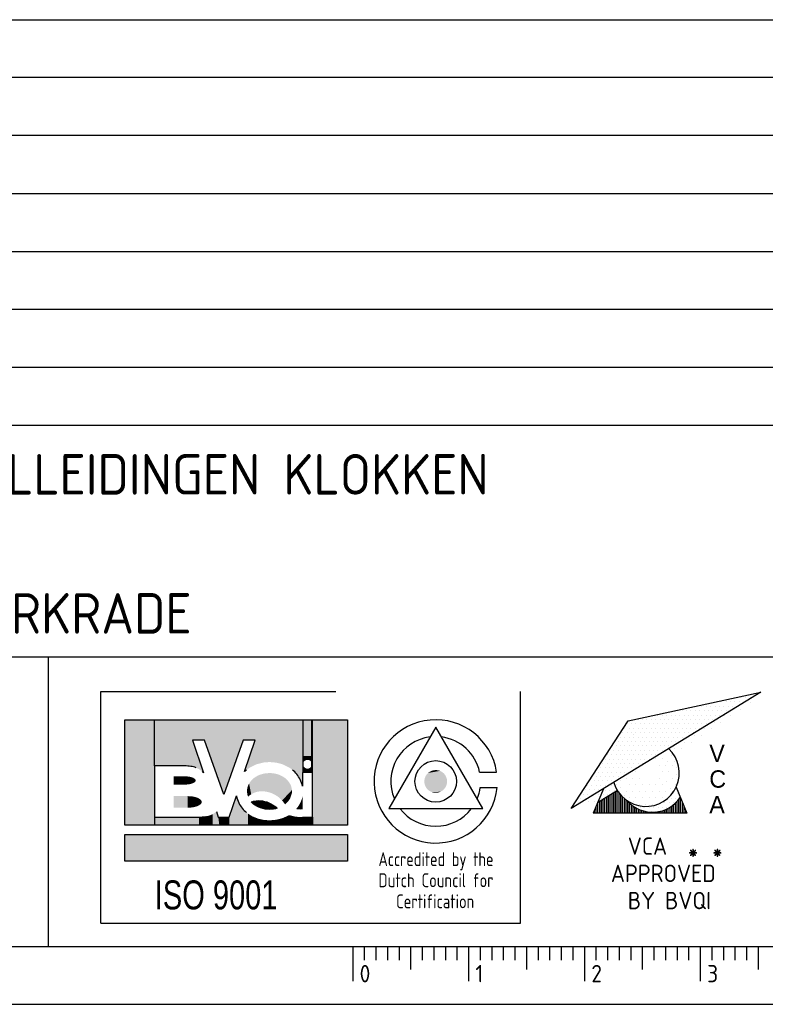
# Model space of a CAD drawing. Extents: x 0 to 594, y 0 to 420.
# Tile 3 of 6: x 460 to 525, y 0 to 85. Entities that reach past the tile are written whole.
import ezdxf
from ezdxf.enums import TextEntityAlignment as Align

# ---------------------------------------------------------------- set-up
doc = ezdxf.new("R2010")
doc.units = 0
doc.header["$LTSCALE"] = 25
doc.layers.get('0').update_dxf_attribs({"linetype": 'CONTINUOUS'})
for name, color, linetype in [('19', 7, 'CONTINUOUS'), ('E--L$2A-_KADER', 7, 'CONTINUOUS'), ('E--L$4A-_STEMPEL', 3, 'CONTINUOUS')]:
    doc.layers.add(name, color=color, linetype=linetype)
doc.styles.add('ISO', font='isocp.shx')
doc.styles.get("Standard").update_dxf_attribs({"font": 'isocp2.shx'})
doc.styles.add('UNIV', font='UNIV.SHX')

# ---------------------------------------------------------------- blocks, each defined once
blk = doc.blocks.new('*X1')
at = {"color": 0}
for p, q in [((103.59375, 135.9375), (103.59375, 135.9375)), ((104.53125, 135.9375), (104.53125, 135.9375)), ((102.1875, 135), (102.1875, 135)), ((103.125, 135), (103.125, 135)), ((99.375, 133.125), (99.375, 133.125)), ((100.3125, 133.125), (100.3125, 133.125)), ((100.78125, 134.0625), (100.78125, 134.0625)), ((101.71875, 134.0625), (101.71875, 134.0625)), ((97.96875, 132.1875), (97.96875, 132.1875)), ((98.90625, 132.1875), (98.90625, 132.1875)), ((95.15625, 130.3125), (95.15625, 130.3125)), ((96.09375, 130.3125), (96.09375, 130.3125)), ((96.5625, 131.25), (96.5625, 131.25)), ((97.5, 131.25), (97.5, 131.25)), ((93.75, 129.375), (93.75, 129.375)), ((94.6875, 129.375), (94.6875, 129.375)), ((81.5625, 121.875), (81.5625, 121.875)), ((82.96875, 122.8125), (82.96875, 122.8125))]:
    blk.add_line(p, q, dxfattribs=at)
blk = doc.blocks.new('*X3')
at = {"color": 0}
for p, q in [((98.4375, 121.875), (98.4375, 121.875)), ((99.0625, 121.875), (99.0625, 121.875)), ((99.375, 122.5), (99.375, 122.5)), ((99.6875, 121.875), (99.6875, 121.875)), ((97.8125, 120.625), (97.8125, 120.625)), ((98.125, 121.25), (98.125, 121.25)), ((98.75, 121.25), (98.75, 121.25))]:
    blk.add_line(p, q, dxfattribs=at)
blk = doc.blocks.new('*X2')
at = {"color": 0}
for p, q in [((108.4375, 121.875), (108.4375, 121.875)), ((107.8125, 120.625), (107.8125, 120.625)), ((108.125, 121.25), (108.125, 121.25)), ((108.4375, 120.625), (108.4375, 120.625)), ((108.75, 121.25), (108.75, 121.25)), ((101.875, 120), (101.875, 120)), ((102.8125, 119.375), (102.8125, 119.375)), ((103.4375, 119.375), (103.4375, 119.375)), ((104.0625, 119.375), (104.0625, 119.375)), ((104.6875, 119.375), (104.6875, 119.375)), ((105.3125, 119.375), (105.3125, 119.375)), ((105.9375, 119.375), (105.9375, 119.375)), ((106.5625, 119.375), (106.5625, 119.375)), ((106.875, 120), (106.875, 120)), ((107.1875, 119.375), (107.1875, 119.375)), ((107.5, 120), (107.5, 120)), ((108.125, 120), (108.125, 120)), ((104.375, 118.75), (104.375, 118.75)), ((105, 118.75), (105, 118.75)), ((105.625, 118.75), (105.625, 118.75))]:
    blk.add_line(p, q, dxfattribs=at)
blk = doc.blocks.new('*X4')
at = {"color": 0}
for p, q in [((65.75, 120.86), (65.75, 123.27)), ((66, 120.86), (66, 123.42)), ((66.25, 120.86), (66.25, 123.58)), ((66.5, 120.86), (66.5, 123.73)), ((66.75, 120.86), (66.75, 123.88)), ((67, 120.86), (67, 124.04)), ((67.25, 120.86), (67.25, 123.72)), ((67.5, 120.86), (67.5, 123.41)), ((67.75, 120.86), (67.75, 123.15)), ((64, 120.86), (64, 121.84)), ((64.25, 120.86), (64.25, 122.35)), ((64.5, 120.86), (64.5, 122.5)), ((64.75, 120.86), (64.75, 122.66)), ((65, 120.86), (65, 122.81)), ((65.25, 120.86), (65.25, 122.96)), ((65.5, 120.86), (65.5, 123.12)), ((68, 120.86), (68, 122.92)), ((68.25, 120.86), (68.25, 122.73)), ((68.5, 120.86), (68.5, 122.54)), ((68.75, 120.86), (68.75, 122.29)), ((69, 120.86), (69, 122.07)), ((69.25, 120.86), (69.25, 121.87)), ((74.75, 120.86), (74.75, 121.87)), ((75, 120.86), (75, 122.06)), ((75.25, 120.86), (75.25, 122.27)), ((75.5, 120.86), (75.5, 122.53)), ((75.75, 120.86), (75.75, 122.82)), ((76, 120.86), (76, 122.97)), ((76.25, 120.86), (76.25, 122.37)), ((76.5, 120.86), (76.5, 121.77)), ((63.75, 120.86), (63.75, 121.24)), ((69.5, 120.86), (69.5, 121.71)), ((69.75, 120.86), (69.75, 121.56)), ((70, 120.86), (70, 121.44)), ((70.25, 120.86), (70.25, 121.33)), ((70.5, 120.86), (70.5, 121.24)), ((70.75, 120.86), (70.75, 121.16)), ((71, 120.86), (71, 121.1)), ((71.25, 120.86), (71.25, 121.05)), ((71.5, 120.86), (71.5, 121.02)), ((71.75, 120.86), (71.75, 121)), ((72, 120.86), (72, 120.99)), ((72.25, 120.86), (72.25, 121)), ((72.5, 120.86), (72.5, 121.02)), ((72.75, 120.86), (72.75, 121.05)), ((73, 120.86), (73, 121.1)), ((73.25, 120.86), (73.25, 121.16)), ((73.5, 120.86), (73.5, 121.23)), ((73.75, 120.86), (73.75, 121.32)), ((74, 120.86), (74, 121.43)), ((74.25, 120.86), (74.25, 121.56)), ((74.5, 120.86), (74.5, 121.7)), ((76.75, 120.86), (76.75, 121.17))]:
    blk.add_line(p, q, dxfattribs=at)
blk = doc.blocks.new('STEMPEL')
at = {"layer": 'E--L$4A-_STEMPEL', "color": 3}
for p, q in [((-185, 85), (-5, 85)), ((-185, 55), (-5, 55)), ((-185, 30), (-5, 30)), ((-131.25, 5), (-131.25, 30)), ((-126.75, 7), (-126.75, 27)), ((-126.75, 27), (-106.449, 27)), ((-90.5, 7), (-90.5, 27)), ((-126.75, 7), (-90.5, 7))]:
    blk.add_line(p, q, dxfattribs=at)
at = {"layer": 'E--L$4A-_STEMPEL', "color": 2}
for p, q in [((-5, 80), (-185, 80)), ((-5, 75), (-185, 75)), ((-185, 70), (-5, 70)), ((-185, 65), (-5, 65)), ((-185, 60), (-5, 60)), ((-185, 50), (-5, 50)), ((-69.762, 26.934), (-86.151, 16.891)), ((-81.231, 24.468), (-69.762, 26.934)), ((-71.44, 26.492), (-71.44, 26.492)), ((-71.06, 26.492), (-71.06, 26.492)), ((-70.68, 26.492), (-70.68, 26.492)), ((-75.237, 25.732), (-75.237, 25.732)), ((-74.857, 25.732), (-74.857, 25.732)), ((-74.477, 25.732), (-74.477, 25.732)), ((-74.098, 25.732), (-74.098, 25.732)), ((-73.718, 25.732), (-73.718, 25.732)), ((-73.528, 26.112), (-73.528, 26.112)), ((-73.338, 25.732), (-73.338, 25.732)), ((-73.148, 26.112), (-73.148, 26.112)), ((-72.958, 25.732), (-72.958, 25.732)), ((-72.769, 26.112), (-72.769, 26.112)), ((-72.579, 25.732), (-72.579, 25.732)), ((-72.389, 26.112), (-72.389, 26.112)), ((-72.199, 25.732), (-72.199, 25.732)), ((-72.009, 26.112), (-72.009, 26.112)), ((-71.819, 25.732), (-71.819, 25.732)), ((-71.63, 26.112), (-71.63, 26.112)), ((-71.25, 26.112), (-71.25, 26.112)), ((-78.654, 24.973), (-78.654, 24.973)), ((-78.274, 24.973), (-78.274, 24.973)), ((-77.894, 24.973), (-77.894, 24.973)), ((-77.515, 24.973), (-77.515, 24.973)), ((-77.135, 24.973), (-77.135, 24.973)), ((-76.945, 25.353), (-76.945, 25.353)), ((-76.755, 24.973), (-76.755, 24.973)), ((-76.565, 25.353), (-76.565, 25.353)), ((-76.376, 24.973), (-76.376, 24.973)), ((-76.186, 25.353), (-76.186, 25.353)), ((-75.996, 24.973), (-75.996, 24.973)), ((-75.806, 25.353), (-75.806, 25.353)), ((-75.616, 24.973), (-75.616, 24.973)), ((-75.426, 25.353), (-75.426, 25.353)), ((-75.237, 24.973), (-75.237, 24.973)), ((-75.047, 25.353), (-75.047, 25.353)), ((-74.857, 24.973), (-74.857, 24.973)), ((-74.667, 25.353), (-74.667, 25.353)), ((-74.477, 24.973), (-74.477, 24.973)), ((-74.287, 25.353), (-74.287, 25.353)), ((-74.098, 24.973), (-74.098, 24.973)), ((-73.908, 25.353), (-73.908, 25.353)), ((-73.718, 24.973), (-73.718, 24.973)), ((-73.528, 25.353), (-73.528, 25.353)), ((-73.338, 24.973), (-73.338, 24.973)), ((-73.148, 25.353), (-73.148, 25.353)), ((-72.769, 25.353), (-72.769, 25.353)), ((-72.389, 25.353), (-72.389, 25.353)), ((-124.679, 15.453), (-124.679, 24.572)), ((-124.679, 24.572), (-105.436, 24.572)), ((-105.436, 24.572), (-105.436, 15.453)), ((-86.151, 16.891), (-81.231, 24.468)), ((-81.501, 23.834), (-81.501, 23.834)), ((-81.312, 24.214), (-81.312, 24.214)), ((-81.122, 23.834), (-81.122, 23.834)), ((-80.932, 24.214), (-80.932, 24.214)), ((-80.742, 23.834), (-80.742, 23.834)), ((-80.552, 24.214), (-80.552, 24.214)), ((-80.362, 24.593), (-80.362, 24.593)), ((-80.362, 23.834), (-80.362, 23.834)), ((-80.173, 24.214), (-80.173, 24.214)), ((-79.983, 24.593), (-79.983, 24.593)), ((-79.983, 23.834), (-79.983, 23.834)), ((-79.793, 24.214), (-79.793, 24.214)), ((-79.603, 24.593), (-79.603, 24.593)), ((-79.603, 23.834), (-79.603, 23.834)), ((-79.413, 24.214), (-79.413, 24.214)), ((-79.223, 24.593), (-79.223, 24.593)), ((-79.223, 23.834), (-79.223, 23.834)), ((-79.033, 24.214), (-79.033, 24.214)), ((-78.844, 24.593), (-78.844, 24.593)), ((-78.844, 23.834), (-78.844, 23.834)), ((-78.654, 24.214), (-78.654, 24.214)), ((-78.464, 24.593), (-78.464, 24.593)), ((-78.464, 23.834), (-78.464, 23.834)), ((-78.274, 24.214), (-78.274, 24.214)), ((-78.084, 24.593), (-78.084, 24.593)), ((-78.084, 23.834), (-78.084, 23.834)), ((-77.894, 24.214), (-77.894, 24.214)), ((-77.705, 24.593), (-77.705, 24.593)), ((-77.705, 23.834), (-77.705, 23.834)), ((-77.515, 24.214), (-77.515, 24.214)), ((-77.325, 24.593), (-77.325, 24.593)), ((-77.325, 23.834), (-77.325, 23.834)), ((-77.135, 24.214), (-77.135, 24.214)), ((-76.945, 24.593), (-76.945, 24.593)), ((-76.945, 23.834), (-76.945, 23.834)), ((-76.755, 24.214), (-76.755, 24.214)), ((-76.565, 24.593), (-76.565, 24.593)), ((-76.565, 23.834), (-76.565, 23.834)), ((-76.376, 24.214), (-76.376, 24.214)), ((-76.186, 24.593), (-76.186, 24.593)), ((-76.186, 23.834), (-76.186, 23.834)), ((-75.996, 24.214), (-75.996, 24.214)), ((-75.806, 24.593), (-75.806, 24.593)), ((-75.806, 23.834), (-75.806, 23.834)), ((-75.616, 24.214), (-75.616, 24.214)), ((-75.426, 24.593), (-75.426, 24.593)), ((-75.426, 23.834), (-75.426, 23.834)), ((-75.237, 24.214), (-75.237, 24.214)), ((-75.047, 24.593), (-75.047, 24.593)), ((-75.047, 23.834), (-75.047, 23.834)), ((-74.857, 24.214), (-74.857, 24.214)), ((-74.667, 24.593), (-74.667, 24.593)), ((-74.477, 24.214), (-74.477, 24.214)), ((-74.287, 24.593), (-74.287, 24.593)), ((-73.908, 24.593), (-73.908, 24.593)), ((-81.881, 23.075), (-81.881, 23.075)), ((-81.691, 23.454), (-81.691, 23.454)), ((-81.501, 23.075), (-81.501, 23.075)), ((-81.312, 23.454), (-81.312, 23.454)), ((-81.122, 23.075), (-81.122, 23.075)), ((-80.932, 23.454), (-80.932, 23.454)), ((-80.786, 23.287), (-80.786, 23.287)), ((-80.742, 23.075), (-80.742, 23.075)), ((-80.552, 23.454), (-80.552, 23.454)), ((-80.362, 23.075), (-80.362, 23.075)), ((-80.173, 23.454), (-80.173, 23.454)), ((-79.983, 23.075), (-79.983, 23.075)), ((-79.793, 23.454), (-79.793, 23.454)), ((-79.603, 23.075), (-79.603, 23.075)), ((-79.413, 23.454), (-79.413, 23.454)), ((-79.223, 23.075), (-79.223, 23.075)), ((-79.033, 23.454), (-79.033, 23.454)), ((-78.844, 23.075), (-78.844, 23.075)), ((-78.654, 23.454), (-78.654, 23.454)), ((-78.464, 23.075), (-78.464, 23.075)), ((-78.274, 23.454), (-78.274, 23.454)), ((-78.084, 23.075), (-78.084, 23.075)), ((-77.894, 23.454), (-77.894, 23.454)), ((-77.705, 23.075), (-77.705, 23.075)), ((-77.515, 23.454), (-77.515, 23.454)), ((-77.325, 23.075), (-77.325, 23.075)), ((-77.135, 23.454), (-77.135, 23.454)), ((-76.945, 23.075), (-76.945, 23.075)), ((-76.755, 23.454), (-76.755, 23.454)), ((-76.565, 23.075), (-76.565, 23.075)), ((-76.376, 23.454), (-76.376, 23.454)), ((-76.186, 23.075), (-76.186, 23.075)), ((-75.996, 23.454), (-75.996, 23.454)), ((-75.616, 23.454), (-75.616, 23.454)), ((-118.834, 22.815), (-117.887, 19.992)), ((-117.789, 22.815), (-118.834, 22.815)), ((-116.126, 18.104), (-117.789, 22.815)), ((-114.463, 22.815), (-116.126, 18.104)), ((-113.418, 22.815), (-114.463, 22.815)), ((-114.334, 20.087), (-113.418, 22.815)), ((-82.261, 22.315), (-82.261, 22.315)), ((-82.071, 22.695), (-82.071, 22.695)), ((-81.881, 22.315), (-81.881, 22.315)), ((-81.691, 22.695), (-81.691, 22.695)), ((-81.501, 22.315), (-81.501, 22.315)), ((-81.312, 22.695), (-81.312, 22.695)), ((-81.122, 22.315), (-81.122, 22.315)), ((-80.932, 22.695), (-80.932, 22.695)), ((-80.742, 22.315), (-80.742, 22.315)), ((-80.552, 22.695), (-80.552, 22.695)), ((-80.362, 22.315), (-80.362, 22.315)), ((-80.173, 22.695), (-80.173, 22.695)), ((-79.983, 22.315), (-79.983, 22.315)), ((-79.793, 22.695), (-79.793, 22.695)), ((-79.603, 22.315), (-79.603, 22.315)), ((-79.413, 22.695), (-79.413, 22.695)), ((-79.223, 22.315), (-79.223, 22.315)), ((-79.033, 22.695), (-79.033, 22.695)), ((-78.844, 22.315), (-78.844, 22.315)), ((-78.654, 22.695), (-78.654, 22.695)), ((-78.464, 22.315), (-78.464, 22.315)), ((-78.274, 22.695), (-78.274, 22.695)), ((-78.084, 22.315), (-78.084, 22.315)), ((-77.894, 22.695), (-77.894, 22.695)), ((-77.705, 22.315), (-77.705, 22.315)), ((-77.515, 22.695), (-77.515, 22.695)), ((-77.325, 22.315), (-77.325, 22.315)), ((-77.135, 22.695), (-77.135, 22.695)), ((-76.755, 22.695), (-76.755, 22.695)), ((-83.02, 21.556), (-83.02, 21.556)), ((-82.83, 21.935), (-82.83, 21.935)), ((-82.64, 21.556), (-82.64, 21.556)), ((-82.451, 21.935), (-82.451, 21.935)), ((-82.261, 21.556), (-82.261, 21.556)), ((-82.071, 21.935), (-82.071, 21.935)), ((-81.881, 21.556), (-81.881, 21.556)), ((-81.691, 21.935), (-81.691, 21.935)), ((-81.501, 21.556), (-81.501, 21.556)), ((-81.312, 21.935), (-81.312, 21.935)), ((-81.122, 21.556), (-81.122, 21.556)), ((-80.932, 21.935), (-80.932, 21.935)), ((-80.742, 21.556), (-80.742, 21.556)), ((-80.552, 21.935), (-80.552, 21.935)), ((-80.362, 21.556), (-80.362, 21.556)), ((-80.173, 21.935), (-80.173, 21.935)), ((-79.983, 21.556), (-79.983, 21.556)), ((-79.793, 21.935), (-79.793, 21.935)), ((-79.603, 21.556), (-79.603, 21.556)), ((-79.413, 21.935), (-79.413, 21.935)), ((-79.223, 21.556), (-79.223, 21.556)), ((-79.033, 21.935), (-79.033, 21.935)), ((-78.844, 21.556), (-78.844, 21.556)), ((-78.654, 21.935), (-78.654, 21.935)), ((-78.274, 21.935), (-78.274, 21.935)), ((-77.985, 21.797), (-77.985, 21.797)), ((-77.447, 21.499), (-77.447, 21.499)), ((-122.112, 20.582), (-122.112, 16.164)), ((-119.5, 20.582), (-122.112, 20.582)), ((-83.59, 20.417), (-83.59, 20.417)), ((-83.4, 20.796), (-83.4, 20.796)), ((-83.21, 21.176), (-83.21, 21.176)), ((-83.21, 20.417), (-83.21, 20.417)), ((-83.02, 20.796), (-83.02, 20.796)), ((-82.83, 21.176), (-82.83, 21.176)), ((-82.83, 20.417), (-82.83, 20.417)), ((-82.64, 20.796), (-82.64, 20.796)), ((-82.451, 21.176), (-82.451, 21.176)), ((-82.451, 20.417), (-82.451, 20.417)), ((-82.261, 20.796), (-82.261, 20.796)), ((-82.071, 21.176), (-82.071, 21.176)), ((-82.071, 20.417), (-82.071, 20.417)), ((-81.881, 20.796), (-81.881, 20.796)), ((-81.691, 21.176), (-81.691, 21.176)), ((-81.691, 20.417), (-81.691, 20.417)), ((-81.501, 20.796), (-81.501, 20.796)), ((-81.312, 21.176), (-81.312, 21.176)), ((-81.312, 20.417), (-81.312, 20.417)), ((-81.122, 20.796), (-81.122, 20.796)), ((-80.932, 21.176), (-80.932, 21.176)), ((-80.932, 20.417), (-80.932, 20.417)), ((-80.742, 20.796), (-80.742, 20.796)), ((-80.552, 21.176), (-80.552, 21.176)), ((-80.552, 20.417), (-80.552, 20.417)), ((-80.362, 20.796), (-80.362, 20.796)), ((-80.173, 21.176), (-80.173, 21.176)), ((-79.983, 20.796), (-79.983, 20.796)), ((-79.793, 21.176), (-79.793, 21.176)), ((-79.413, 21.176), (-79.413, 21.176)), ((-78.839, 21.228), (-78.839, 21.228)), ((-78.554, 20.658), (-78.554, 20.658)), ((-78.27, 21.228), (-78.27, 21.228)), ((-77.985, 20.658), (-77.985, 20.658)), ((-77.805, 20.923), (-77.805, 20.923)), ((-77.415, 20.658), (-77.415, 20.658)), ((-77.189, 21.002), (-77.189, 21.002)), ((-77.131, 21.228), (-77.131, 21.228)), ((-77.01, 20.486), (-77.01, 20.486)), ((-109.329, 20.012), (-109.329, 18.836)), ((-108.474, 20.012), (-109.329, 20.012)), ((-108.474, 16.164), (-108.474, 20.012)), ((-84.349, 19.657), (-84.349, 19.657)), ((-83.969, 19.657), (-83.969, 19.657)), ((-83.78, 20.037), (-83.78, 20.037)), ((-83.59, 19.657), (-83.59, 19.657)), ((-83.4, 20.037), (-83.4, 20.037)), ((-83.21, 19.657), (-83.21, 19.657)), ((-83.02, 20.037), (-83.02, 20.037)), ((-82.83, 19.657), (-82.83, 19.657)), ((-82.64, 20.037), (-82.64, 20.037)), ((-82.451, 19.657), (-82.451, 19.657)), ((-82.261, 20.037), (-82.261, 20.037)), ((-82.071, 19.657), (-82.071, 19.657)), ((-81.881, 20.037), (-81.881, 20.037)), ((-81.691, 19.657), (-81.691, 19.657)), ((-81.501, 20.037), (-81.501, 20.037)), ((-81.122, 20.037), (-81.122, 20.037)), ((-80.548, 20.089), (-80.548, 20.089)), ((-78.27, 20.089), (-78.27, 20.089)), ((-77.7, 20.089), (-77.7, 20.089)), ((-77.03, 19.81), (-77.03, 19.81)), ((-84.729, 18.898), (-84.729, 18.898)), ((-84.539, 19.278), (-84.539, 19.278)), ((-84.349, 18.898), (-84.349, 18.898)), ((-84.159, 19.278), (-84.159, 19.278)), ((-83.969, 18.898), (-83.969, 18.898)), ((-83.78, 19.278), (-83.78, 19.278)), ((-83.59, 18.898), (-83.59, 18.898)), ((-83.4, 19.278), (-83.4, 19.278)), ((-83.21, 18.898), (-83.21, 18.898)), ((-83.02, 19.278), (-83.02, 19.278)), ((-82.64, 19.278), (-82.64, 19.278)), ((-82.261, 19.278), (-82.261, 19.278)), ((-82.256, 18.95), (-82.256, 18.95)), ((-81.839, 19.294), (-81.839, 19.294)), ((-81.402, 19.519), (-81.402, 19.519)), ((-81.117, 18.95), (-81.117, 18.95)), ((-80.833, 19.519), (-80.833, 19.519)), ((-80.548, 18.95), (-80.548, 18.95)), ((-80.263, 19.519), (-80.263, 19.519)), ((-79.978, 18.95), (-79.978, 18.95)), ((-79.409, 18.95), (-79.409, 18.95)), ((-78.839, 18.95), (-78.839, 18.95)), ((-78.554, 19.519), (-78.554, 19.519)), ((-78.27, 18.95), (-78.27, 18.95)), ((-77.904, 19.214), (-77.904, 19.214)), ((-77.415, 19.519), (-77.415, 19.519)), ((-77.131, 18.95), (-77.131, 18.95)), ((-77.085, 18.736), (-76.156, 16.507)), ((-115.651, 16.164), (-115.04, 17.983)), ((-85.108, 18.139), (-85.108, 18.139)), ((-84.919, 18.518), (-84.919, 18.518)), ((-84.729, 18.139), (-84.729, 18.139)), ((-84.539, 18.518), (-84.539, 18.518)), ((-84.349, 18.139), (-84.349, 18.139)), ((-83.353, 18.605), (-84.229, 16.507)), ((-84.159, 18.518), (-84.159, 18.518)), ((-82.142, 18.446), (-83.859, 17.394)), ((-83.78, 18.518), (-83.78, 18.518)), ((-81.972, 18.38), (-81.972, 18.38)), ((-81.839, 18.678), (-81.839, 18.678)), ((-81.502, 18.022), (-81.502, 18.022)), ((-81.402, 18.38), (-81.402, 18.38)), ((-80.833, 18.38), (-80.833, 18.38)), ((-80.263, 18.38), (-80.263, 18.38)), ((-79.694, 18.38), (-79.694, 18.38)), ((-79.124, 18.38), (-79.124, 18.38)), ((-78.554, 18.38), (-78.554, 18.38)), ((-77.985, 18.38), (-77.985, 18.38)), ((-77.547, 18.658), (-77.547, 18.658)), ((-77.415, 18.38), (-77.415, 18.38)), ((-85.488, 17.379), (-85.488, 17.379)), ((-85.298, 17.759), (-85.298, 17.759)), ((-84.919, 17.759), (-84.919, 17.759)), ((-84.137, 17.544), (-84.137, 17.544)), ((-81.117, 17.811), (-81.117, 17.811)), ((-80.746, 17.546), (-80.746, 17.546)), ((-80.548, 17.811), (-80.548, 17.811)), ((-80.263, 17.241), (-80.263, 17.241)), ((-79.978, 17.811), (-79.978, 17.811)), ((-79.694, 17.241), (-79.694, 17.241)), ((-79.409, 17.811), (-79.409, 17.811)), ((-79.124, 17.241), (-79.124, 17.241)), ((-78.839, 17.811), (-78.839, 17.811)), ((-78.27, 17.811), (-78.27, 17.811)), ((-122.112, 16.164), (-118.264, 16.164)), ((-116.761, 16.64), (-116.601, 16.164)), ((-116.601, 16.164), (-116.126, 16.164)), ((-116.126, 16.164), (-115.651, 16.164)), ((-109.329, 16.164), (-108.474, 16.164)), ((-86.058, 17), (-86.058, 17)), ((-76.156, 16.507), (-84.229, 16.507)), ((-105.436, 15.453), (-124.679, 15.453)), ((-124.679, 12.353), (-124.679, 14.657)), ((-124.679, 14.657), (-105.436, 14.657)), ((-105.436, 14.657), (-105.436, 12.353)), ((-105.436, 12.353), (-124.679, 12.353))]:
    blk.add_line(p, q, dxfattribs=at)
at = {"layer": 'E--L$4A-_STEMPEL', "color": 2, "linetype": 'CONTINUOUS'}
for p, q in [((-122.112, 20.582), (-122.112, 24.572)), ((-109.282, 20.012), (-109.282, 24.572)), ((-108.521, 20.012), (-108.521, 24.572)), ((-108.474, 20.012), (-108.474, 24.572)), ((-122.112, 16.164), (-122.112, 15.453)), ((-108.474, 16.164), (-108.474, 15.453))]:
    blk.add_line(p, q, dxfattribs=at)
at = {"layer": 'E--L$4A-_STEMPEL', "color": 3}
blk.add_lwpolyline([(-97.833, 23.926), (-101.891, 16.898), (-93.776, 16.898)], close=True, dxfattribs=at)
for points in [[(-94.045, 20.051), (-92.575, 20.051)], [(-93.994, 18.721), (-92.538, 18.721)]]:
    blk.add_lwpolyline(points, dxfattribs=at)
at = {"layer": 'E--L$4A-_STEMPEL', "color": 2}
blk.add_lwpolyline([(-113.752, 17.471, -0.04063), (-113.497, 17.545, -0.089224), (-112.797, 17.559, -0.080644), (-112.063, 17.317, -0.070464), (-111.512, 16.924, -0.070464), (-112.182, 16.829, -0.080644), (-112.945, 16.953, -0.089224), (-113.559, 17.288, -0.04063)], format="xyb", close=True, dxfattribs=at)
at = {"layer": 'E--L$4A-_STEMPEL', "color": 3}
blk.add_circle((-97.833, 19.241), 1.793, dxfattribs=at)
for radius, start, end in [(5.321, 8.75541, 354.39319), (3.874, 97.20337, 202.79663), (3.874, 12.06764, 82.79663), (3.874, 337.20337, 352.2882), (3.874, 217.20337, 322.79663)]:
    blk.add_arc((-97.833, 19.241), radius, start, end, dxfattribs=at)
at = {"layer": 'E--L$4A-_STEMPEL', "color": 2}
for centre, radius, start, end in [((-79.693, 19.966), 2.883, 196.37976, 46.62024), ((-119.5, 17.151), 3.431, 81.1708, 90), ((-119.332, 18.232), 2.338, 69.44395, 81.1708), ((-118.702, 19.324), 1.054, 39.36778, 47.84451), ((-112.532, 18.229), 2.588, 128.83701, 134.13657), ((-111.833, 18.229), 2.588, 27.22568, 51.16299), ((-111.507, 18.397), 2.222, 11.3929, 27.22568), ((-112.857, 18.397), 2.222, 190.73137, 207.22568), ((-79.116, 19.47), 2.883, 221.69505, 326.14657), ((-112.532, 18.565), 2.588, 207.22568, 231.16299), ((-118.264, 19.595), 3.431, 270, 278.8292)]:
    blk.add_arc(centre, radius, start, end, dxfattribs=at)
at = {"layer": 'E--L$4A-_STEMPEL', "color": 2, "linetype": 'CONTINUOUS'}
for points in [[(-124.679, 15.453), (-124.679, 24.572), (-122.112, 15.453), (-122.112, 24.572)], [(-122.112, 20.582), (-122.112, 24.572), (-119.5, 20.582), (-119.53, 24.572)], [(-118.834, 22.815), (-119.53, 24.566), (-117.789, 22.815), (-117.797, 24.572)], [(-119.127, 20.562), (-119.53, 24.572), (-118.565, 20.44), (-119.53, 24.566)], [(-119.5, 20.582), (-119.53, 24.572), (-119.127, 20.562), (-119.53, 24.572)], [(-118.271, 20.307), (-119.53, 24.566), (-117.887, 19.992), (-118.834, 22.815)], [(-118.565, 20.44), (-119.53, 24.566), (-118.271, 20.307), (-119.53, 24.566)], [(-117.789, 22.815), (-117.797, 24.572), (-116.126, 18.104), (-116.199, 24.572)], [(-116.126, 18.104), (-116.199, 24.572), (-114.463, 22.815), (-114.467, 24.572)], [(-114.463, 22.815), (-114.467, 24.572), (-113.418, 22.815), (-112.779, 24.572)], [(-114.334, 20.087), (-113.418, 22.815), (-113.886, 20.437), (-112.779, 24.572)], [(-113.886, 20.437), (-112.779, 24.572), (-113.312, 20.719), (-112.62, 24.572)], [(-113.312, 20.719), (-112.62, 24.572), (-112.68, 20.877), (-112.253, 24.572)], [(-112.68, 20.877), (-112.253, 24.572), (-112.182, 20.914), (-112.128, 24.572)], [(-112.182, 20.914), (-112.128, 24.572), (-111.608, 20.865), (-111.6, 24.572)], [(-111.608, 20.865), (-111.6, 24.572), (-111.072, 20.726), (-110.912, 24.572)], [(-111.072, 20.726), (-110.912, 24.572), (-110.428, 20.405), (-110.322, 24.572)], [(-110.428, 20.405), (-110.322, 24.572), (-110.039, 20.095), (-109.776, 24.572)], [(-110.039, 20.095), (-109.776, 24.572), (-109.623, 19.577), (-109.714, 24.572)], [(-109.623, 19.577), (-109.714, 24.572), (-109.329, 18.836), (-109.329, 24.572)], [(-109.329, 20.012), (-109.329, 24.572), (-109.282, 20.012), (-109.282, 24.572)], [(-109.282, 21.442), (-109.282, 24.572), (-108.521, 21.437), (-108.521, 24.572)], [(-108.521, 20.012), (-108.521, 24.572), (-108.474, 20.012), (-108.474, 24.572)], [(-108.474, 15.453), (-108.474, 24.572), (-105.436, 15.453), (-105.436, 24.572)], [(-109.282, 21.437), (-109.282, 20.725), (-109.26, 21.437), (-109.264, 20.841)], [(-109.26, 21.437), (-109.264, 20.841), (-109.234, 21.437), (-109.231, 20.914)], [(-109.234, 21.437), (-109.231, 20.914), (-109.194, 21.437), (-109.196, 20.966)], [(-109.194, 21.437), (-109.196, 20.966), (-109.155, 21.437), (-109.154, 21.009)], [(-109.155, 21.437), (-109.154, 21.009), (-109.111, 21.437), (-109.111, 21.042)], [(-109.111, 21.437), (-109.111, 21.042), (-109.068, 21.437), (-109.066, 21.068)], [(-109.068, 21.437), (-109.066, 21.068), (-109.029, 21.437), (-109.019, 21.087)], [(-109.029, 21.437), (-109.019, 21.087), (-108.983, 21.437), (-108.991, 21.095)], [(-108.983, 21.437), (-108.991, 21.095), (-108.94, 21.437), (-108.938, 21.103)], [(-108.94, 21.437), (-108.938, 21.103), (-108.899, 21.437), (-108.899, 21.105)], [(-108.899, 21.437), (-108.899, 21.105), (-108.837, 21.437), (-108.863, 21.103)], [(-108.837, 21.437), (-108.863, 21.103), (-108.81, 21.437), (-108.806, 21.093)], [(-108.81, 21.437), (-108.806, 21.093), (-108.761, 21.437), (-108.765, 21.08)], [(-108.761, 21.437), (-108.765, 21.08), (-108.728, 21.437), (-108.715, 21.056)], [(-108.728, 21.437), (-108.715, 21.056), (-108.686, 21.437), (-108.683, 21.036)], [(-108.686, 21.437), (-108.683, 21.036), (-108.649, 21.437), (-108.64, 21.001)], [(-108.649, 21.437), (-108.64, 21.001), (-108.613, 21.437), (-108.599, 20.956)], [(-108.613, 21.437), (-108.599, 20.956), (-108.579, 21.437), (-108.572, 20.916)], [(-108.579, 21.437), (-108.572, 20.916), (-108.556, 21.437), (-108.556, 20.884)], [(-108.556, 21.437), (-108.556, 20.884), (-108.536, 21.437), (-108.538, 20.836)], [(-108.536, 21.437), (-108.538, 20.836), (-108.521, 21.437), (-108.521, 20.725)], [(-109.282, 20.012), (-109.282, 20.725), (-109.26, 20.012), (-109.264, 20.608)], [(-109.26, 20.012), (-109.264, 20.608), (-109.234, 20.012), (-109.231, 20.535)], [(-109.234, 20.012), (-109.231, 20.535), (-109.194, 20.012), (-109.196, 20.484)], [(-109.194, 20.012), (-109.196, 20.484), (-109.155, 20.012), (-109.154, 20.441)], [(-109.155, 20.012), (-109.154, 20.441), (-109.111, 20.012), (-109.111, 20.407)], [(-109.111, 20.012), (-109.111, 20.407), (-109.068, 20.012), (-109.066, 20.382)], [(-108.728, 20.012), (-108.715, 20.394), (-108.686, 20.012), (-108.683, 20.414)], [(-108.686, 20.012), (-108.683, 20.414), (-108.649, 20.012), (-108.64, 20.449)], [(-108.649, 20.012), (-108.64, 20.449), (-108.613, 20.012), (-108.599, 20.494)], [(-108.613, 20.012), (-108.599, 20.494), (-108.579, 20.012), (-108.572, 20.534)], [(-108.579, 20.012), (-108.572, 20.534), (-108.556, 20.012), (-108.556, 20.566)], [(-108.556, 20.012), (-108.556, 20.566), (-108.536, 20.012), (-108.538, 20.614)], [(-108.536, 20.012), (-108.538, 20.614), (-108.521, 20.012), (-108.521, 20.725)], [(-120.45, 18.967), (-120.45, 19.68), (-119.5, 18.967), (-119.5, 19.68)], [(-119.5, 18.967), (-119.5, 19.68), (-119.307, 18.975), (-119.298, 19.672)], [(-119.307, 18.975), (-119.298, 19.672), (-119.164, 18.99), (-119.182, 19.66)], [(-119.164, 18.99), (-119.182, 19.66), (-119.03, 19.013), (-119.008, 19.63)], [(-119.03, 19.013), (-119.008, 19.63), (-118.89, 19.05), (-118.901, 19.601)], [(-118.89, 19.05), (-118.901, 19.601), (-118.758, 19.102), (-118.771, 19.552)], [(-118.758, 19.102), (-118.771, 19.552), (-118.665, 19.158), (-118.673, 19.495)], [(-113.557, 19.507), (-113.49, 18.27), (-113.357, 19.649), (-113.311, 18.329)], [(-113.357, 19.649), (-113.311, 18.329), (-113.175, 19.748), (-113.179, 18.359)], [(-113.175, 19.748), (-113.179, 18.359), (-112.948, 19.84), (-112.948, 18.387)], [(-112.948, 19.84), (-112.948, 18.387), (-112.639, 19.921), (-112.722, 18.389)], [(-112.639, 19.921), (-112.722, 18.389), (-112.492, 19.945), (-112.485, 18.363)], [(-112.492, 19.945), (-112.485, 18.363), (-112.108, 19.964), (-112.192, 18.294)], [(-112.108, 19.964), (-112.192, 18.294), (-111.86, 19.943), (-112.01, 18.23)], [(-111.86, 19.943), (-112.01, 18.23), (-111.574, 19.887), (-111.919, 18.193)], [(-111.574, 19.887), (-111.919, 18.193), (-111.319, 19.805), (-111.823, 18.148)], [(-111.319, 19.805), (-111.823, 18.148), (-111.028, 19.661), (-111.688, 18.076)], [(-111.028, 19.661), (-111.688, 18.076), (-110.833, 19.528), (-111.52, 17.97)], [(-109.068, 20.012), (-109.066, 20.382), (-109.029, 20.012), (-109.019, 20.363)], [(-109.029, 20.012), (-109.019, 20.363), (-108.983, 20.012), (-108.991, 20.355)], [(-108.983, 20.012), (-108.991, 20.355), (-108.94, 20.012), (-108.938, 20.346)], [(-108.94, 20.012), (-108.938, 20.346), (-108.899, 20.012), (-108.899, 20.345)], [(-108.899, 20.012), (-108.899, 20.345), (-108.837, 20.012), (-108.863, 20.346)], [(-108.837, 20.012), (-108.863, 20.346), (-108.81, 20.012), (-108.806, 20.357)], [(-108.81, 20.012), (-108.806, 20.357), (-108.761, 20.012), (-108.765, 20.37)], [(-108.761, 20.012), (-108.765, 20.37), (-108.728, 20.012), (-108.715, 20.394)], [(-118.665, 19.158), (-118.673, 19.495), (-118.577, 19.236), (-118.573, 19.406)], [(-118.577, 19.236), (-118.573, 19.406), (-118.551, 19.3), (-118.552, 19.349)], [(-114.1, 18.671), (-114.035, 17.917), (-114.06, 18.813), (-113.917, 18.022)], [(-114.06, 18.813), (-113.917, 18.022), (-113.946, 19.057), (-113.759, 18.134)], [(-113.946, 19.057), (-113.759, 18.134), (-113.775, 19.297), (-113.613, 18.216)], [(-113.775, 19.297), (-113.613, 18.216), (-113.557, 19.507), (-113.49, 18.27)], [(-110.833, 19.528), (-111.52, 17.97), (-110.63, 19.343), (-111.395, 17.877)], [(-110.63, 19.343), (-111.395, 17.877), (-110.483, 19.158), (-111.212, 17.717)], [(-110.483, 19.158), (-111.212, 17.717), (-110.329, 18.879), (-111.155, 17.66)], [(-110.329, 18.879), (-111.155, 17.66), (-110.239, 18.505), (-111.096, 17.596)], [(-120.45, 16.973), (-120.45, 17.97), (-119.238, 16.973), (-119.238, 17.97)], [(-119.238, 16.973), (-119.238, 17.97), (-119.007, 16.982), (-119.016, 17.962)], [(-119.007, 16.982), (-119.016, 17.962), (-118.807, 17.004), (-118.85, 17.944)], [(-118.807, 17.004), (-118.85, 17.944), (-118.672, 17.028), (-118.683, 17.917)], [(-118.672, 17.028), (-118.683, 17.917), (-118.496, 17.076), (-118.478, 17.86)], [(-118.496, 17.076), (-118.478, 17.86), (-118.296, 17.159), (-118.31, 17.791)], [(-115.659, 15.453), (-115.651, 16.164), (-115.029, 15.453), (-115.04, 17.983)], [(-115.029, 15.453), (-115.04, 17.983), (-114.399, 15.453), (-114.579, 16.981)], [(-114.13, 18.397), (-114.094, 18.096), (-114.1, 18.671), (-114.035, 17.917)], [(-110.239, 18.505), (-111.096, 17.596), (-110.243, 18.251), (-111.023, 17.512)], [(-110.243, 18.251), (-111.023, 17.512), (-110.396, 17.776), (-110.931, 17.392)], [(-109.329, 17.822), (-109.359, 17.828), (-109.329, 17.958)], [(-118.296, 17.159), (-118.31, 17.791), (-118.14, 17.267), (-118.151, 17.685)], [(-118.14, 17.267), (-118.151, 17.685), (-118.056, 17.359), (-118.066, 17.6)], [(-118.056, 17.359), (-118.066, 17.6), (-118.03, 17.431), (-118.028, 17.499)], [(-113.752, 17.471), (-113.56, 17.53), (-113.695, 17.411), (-113.257, 17.578)], [(-113.695, 17.411), (-113.257, 17.578), (-113.589, 17.313), (-113.058, 17.583)], [(-113.589, 17.313), (-113.058, 17.583), (-113.427, 17.191), (-112.853, 17.567)], [(-113.427, 17.191), (-112.853, 17.567), (-113.242, 17.08), (-112.609, 17.521)], [(-113.242, 17.08), (-112.609, 17.521), (-113.038, 16.986), (-112.41, 17.464)], [(-113.038, 16.986), (-112.41, 17.464), (-112.854, 16.924), (-112.217, 17.39)], [(-112.854, 16.924), (-112.217, 17.39), (-112.612, 16.868), (-112.047, 17.309)], [(-112.612, 16.868), (-112.047, 17.309), (-112.358, 16.835), (-111.878, 17.211)], [(-112.358, 16.835), (-111.878, 17.211), (-112.158, 16.829), (-111.738, 17.114)], [(-112.158, 16.829), (-111.738, 17.114), (-111.937, 16.842), (-111.651, 17.046)], [(-111.937, 16.842), (-111.651, 17.046), (-111.808, 16.858), (-111.586, 16.991)], [(-110.396, 17.776), (-110.931, 17.392), (-110.56, 17.532), (-110.89, 17.333)], [(-110.56, 17.532), (-110.89, 17.333), (-110.715, 17.366), (-110.864, 17.294)], [(-110.715, 17.366), (-110.864, 17.294), (-110.842, 17.259)], [(-109.891, 16.854), (-109.749, 17.03), (-109.762, 16.834), (-109.705, 17.091)], [(-109.762, 16.834), (-109.705, 17.091), (-109.645, 16.823), (-109.673, 17.138)], [(-109.645, 16.823), (-109.673, 17.138), (-109.478, 16.817), (-109.653, 17.169)], [(-109.478, 16.817), (-109.653, 17.169), (-109.366, 16.819), (-109.611, 17.237)], [(-109.366, 16.819), (-109.611, 17.237), (-109.329, 16.821), (-109.599, 17.257)], [(-109.329, 16.821), (-109.599, 17.257), (-109.329, 17.385), (-109.522, 17.399)], [(-109.329, 17.385), (-109.522, 17.399), (-109.329, 17.621), (-109.416, 17.645)], [(-109.329, 17.621), (-109.416, 17.645), (-109.329, 17.822), (-109.359, 17.828)], [(-122.112, 15.453), (-122.112, 16.164), (-118.269, 15.453), (-118.269, 16.164)], [(-118.269, 15.453), (-118.269, 16.164), (-117.482, 15.453), (-117.486, 16.259)], [(-117.482, 15.453), (-117.486, 16.259), (-117.077, 15.453), (-117.092, 16.409)], [(-117.077, 15.453), (-117.092, 16.409), (-116.784, 15.453), (-116.761, 16.64)], [(-116.784, 15.453), (-116.761, 16.64), (-116.514, 15.453), (-116.601, 16.164)], [(-116.514, 15.453), (-116.601, 16.164), (-115.659, 15.453), (-115.651, 16.164)], [(-114.399, 15.453), (-114.579, 16.981), (-114.039, 15.453), (-114.051, 16.469)], [(-114.039, 15.453), (-114.051, 16.469), (-113.589, 15.453), (-113.654, 16.224)], [(-113.589, 15.453), (-113.654, 16.224), (-113.139, 15.453), (-113.147, 16.021)], [(-111.808, 16.858), (-111.586, 16.991), (-111.646, 16.889), (-111.557, 16.965)], [(-111.646, 16.889), (-111.557, 16.965), (-111.512, 16.924)], [(-111.159, 15.453), (-111.098, 16.059), (-110.686, 15.453), (-110.808, 16.176)], [(-110.686, 15.453), (-110.808, 16.176), (-110.236, 15.453), (-110.477, 16.331)], [(-110.236, 15.453), (-110.477, 16.331), (-110.034, 15.453), (-109.987, 16.207)], [(-110.034, 15.453), (-109.987, 16.207), (-109.696, 15.453), (-109.585, 16.164)], [(-109.696, 15.453), (-109.585, 16.164), (-109.314, 15.453), (-109.224, 16.164)], [(-109.314, 15.453), (-109.224, 16.164), (-108.474, 15.453), (-108.474, 16.164)], [(-113.139, 15.453), (-113.147, 16.021), (-112.734, 15.453), (-112.687, 15.918)], [(-112.734, 15.453), (-112.687, 15.918), (-112.059, 15.453), (-112.172, 15.88)], [(-112.059, 15.453), (-112.172, 15.88), (-111.541, 15.453), (-111.583, 15.933)], [(-111.541, 15.453), (-111.583, 15.933), (-111.159, 15.453), (-111.098, 16.059)], [(-124.679, 12.353), (-124.679, 14.657), (-105.436, 12.353), (-105.436, 14.657)]]:
    blk.add_solid(points, dxfattribs=at)
at = {"layer": 'E--L$4A-_STEMPEL', "color": 3, "linetype": 'CONTINUOUS'}
for points in [[(-96.91, 19.577), (-98.806, 19.384), (-96.866, 19.415), (-98.816, 19.222)], [(-96.975, 19.72), (-98.77, 19.539), (-96.91, 19.577), (-98.806, 19.384)], [(-97.05, 19.834), (-98.717, 19.672), (-96.975, 19.72), (-98.77, 19.539)], [(-97.135, 19.933), (-98.688, 19.726), (-97.05, 19.834), (-98.717, 19.672)], [(-97.242, 20.026), (-98.607, 19.848), (-97.135, 19.933), (-98.688, 19.726)], [(-97.33, 20.085), (-98.549, 19.915), (-97.242, 20.026), (-98.607, 19.848)], [(-97.467, 20.153), (-98.494, 19.969), (-97.33, 20.085), (-98.549, 19.915)], [(-97.625, 20.201), (-98.279, 20.117), (-97.467, 20.153), (-98.494, 19.969)], [(-97.833, 20.224), (-98.056, 20.198), (-97.625, 20.201), (-98.279, 20.117)], [(-96.866, 19.415), (-98.816, 19.222), (-96.852, 19.286), (-98.807, 19.102)], [(-96.852, 19.286), (-98.807, 19.102), (-96.863, 19.082), (-98.785, 18.994)], [(-96.863, 19.082), (-98.785, 18.994), (-96.903, 18.923), (-98.745, 18.872)], [(-96.903, 18.923), (-98.745, 18.872), (-96.975, 18.762), (-98.687, 18.753)], [(-96.975, 18.762), (-98.687, 18.753), (-97.095, 18.592), (-98.579, 18.6)], [(-97.095, 18.592), (-98.579, 18.6), (-97.231, 18.464), (-98.438, 18.466)], [(-97.231, 18.464), (-98.438, 18.466), (-97.421, 18.349), (-98.185, 18.323)], [(-97.421, 18.349), (-98.185, 18.323), (-97.556, 18.298), (-97.978, 18.269)], [(-97.556, 18.298), (-97.978, 18.269), (-97.711, 18.266), (-97.833, 18.258)]]:
    blk.add_solid(points, dxfattribs=at)
at = {"layer": 'E--L$4A-_STEMPEL', "color": 2, "xscale": 0.6075, "yscale": 0.6075, "zscale": 0.6075}
for name, p in [('*X1', (-134.154, -56.536)), ('*X3', (-142.986, -55.546)), ('*X4', (-122.86, -56.916)), ('*X2', (-142.986, -55.492))]:
    blk.add_blockref(name, p, dxfattribs=at)
at = {"layer": 'E--L$4A-_STEMPEL', "color": 2, "style": 'UNIV'}
for s, p in [('V', (-74.215, 20.912)), ('C', (-74.215, 18.701)), ('A', (-74.215, 16.491))]:
    blk.add_text(s, height=1.5, dxfattribs=at).set_placement(p)
at = {"layer": 'E--L$4A-_STEMPEL', "color": 1, "style": 'ISO'}
for s, height, p in [('VCA', 1.5, (-81.251, 12.904)), ('+', 1.458, (-76.067, 12.499)), ('*', 1.458, (-76.067, 12.499)), ('+', 1.458, (-73.961, 12.499)), ('*', 1.458, (-73.961, 12.499)), ('APPROVED', 1.5, (-82.709, 10.555)), ('BY BVQI', 1.5, (-81.251, 8.206))]:
    blk.add_text(s, height=height, dxfattribs=at).set_placement(p)
for s, width, p, p2 in [('Accredited by the', 0.791888, (-102.775, 11.93), (-92.845, 11.93)), ('Dutch Council for', 0.823406, (-102.775, 10.109), (-92.845, 10.109)), ('Certification', 0.771573, (-101.254, 8.289), (-94.508, 8.289))]:
    blk.add_text(s, height=1.2, dxfattribs=dict(at, width=width)).set_placement(p, p2, align=Align.FIT)
at = {"layer": 'E--L$4A-_STEMPEL', "color": 3, "style": 'UNIV', "width": 0.75}
blk.add_text('ISO 9001', height=2.5, dxfattribs=at).set_placement((-122.086, 8.195))
at = {"layer": 'E--L$4A-_STEMPEL', "color": 2, "style": 'ISO'}
for tag, p in [('REVISIELETTER', (-183.5, 76.5)), ('OMSCHRIJVING', (-177.5, 76.5)), ('DATUM-GETEKEND', (-64, 76.5)), ('GETEKEND-DOOR', (-49, 76.5)), ('GEZIEN-DOOR', (-38, 76.5)), ('ACC-DOOR', (-26.5, 76.5)), ('ACC-DOOR', (-15.5, 76.5)), ('REVISIELETTER', (-183.5, 71.5)), ('OMSCHRIJVING', (-177.5, 71.5)), ('DATUM-GETEKEND', (-64, 71.5)), ('GETEKEND-DOOR', (-49, 71.5)), ('GEZIEN-DOOR', (-38, 71.5)), ('ACC-DOOR', (-26.5, 71.5)), ('ACC-DOOR', (-15.5, 71.5)), ('REVISIELETTER', (-183.5, 66.5)), ('OMSCHRIJVING', (-177.5, 66.5)), ('DATUM-GETEKEND', (-64, 66.5)), ('GETEKEND-DOOR', (-49, 66.5)), ('GEZIEN-DOOR', (-38, 66.5)), ('ACC-DOOR', (-27, 66.5)), ('ACC-DOOR', (-15.5, 66.5)), ('REVISIELETTER', (-183.5, 61.5)), ('OMSCHRIJVING', (-177.5, 61.5)), ('DATUM-GETEKEND', (-64, 61.5)), ('GETEKEND-DOOR', (-49, 61.5)), ('GEZIEN-DOOR', (-38, 61.5)), ('ACC-DOOR', (-27, 61.5)), ('ACC-DOOR', (-15.5, 61.5)), ('OMSCHRIJVING-O', (-177.5, 56.5)), ('DATUM-GETEKEND', (-64, 56.5)), ('GETEKEND-DOOR', (-49, 56.5)), ('GEZIEN-DOOR', (-38, 56.5)), ('ACC-DOOR', (-26.5, 56.5)), ('ACC-DOOR', (-15.5, 56.5)), ('OMSCHRIJVING', (-162, 51.5)), ('ACAD-RELEASE', (-37, 51.5)), ('ACAD-REF', (-37, 46.5)), ('ACAD-DIR', (-37, 41.5)), ('X-REF', (-37, 36.5)), ('XREF-DIR', (-37, 31.5)), ('SCHAAL', (-49.5, 21.5)), ('FORMAAT', (-21, 21.5)), ('WERKNUMMER', (-49.5, 16.5)), ('AANTAL-BLADEN', (-21, 16.5))]:
    blk.add_attdef(tag, p, '', height=1.8, dxfattribs=at)
at = {"layer": 'E--L$4A-_STEMPEL', "style": 'ISO'}
for tag, p in [('OPMERKING-1', (-184, 44)), ('OPMERKING-2', (-184, 38)), ('OPMERKING-3', (-184, 32))]:
    blk.add_attdef(tag, p, '', height=3.5, dxfattribs=at)
for tag, p in [('PROJEKT-NUMMER', (-38.5, 6.5)), ('BLAD-NUMMER', (-7.5, 6.5))]:
    blk.add_attdef(tag, text='', height=3.5, dxfattribs=at).set_placement(p, align=Align.RIGHT)
blk = doc.blocks.new('A2')
at = {"layer": 'E--L$2A-_KADER', "color": 4}
blk.add_line((25, 5), (589, 5), dxfattribs=at)
at = {"layer": 'E--L$2A-_KADER', "color": 2}
blk.add_line((0, 0), (594, 0), dxfattribs=at)
for points in [[(489, 5), (489, 2)], [(490, 5), (490, 3.8)], [(491, 5), (491, 3.8)], [(492, 5), (492, 3.8)], [(493, 5), (493, 3.8)], [(494, 5), (494, 3)], [(495, 5), (495, 3.8)], [(496, 5), (496, 3.8)], [(497, 5), (497, 3.8)], [(498, 5), (498, 3.8)], [(499, 5), (499, 2)], [(500, 5), (500, 3.8)], [(501, 5), (501, 3.8)], [(502, 5), (502, 3.8)], [(503, 5), (503, 3.8)], [(504, 5), (504, 3)], [(505, 5), (505, 3.8)], [(506, 5), (506, 3.8)], [(507, 5), (507, 3.8)], [(508, 5), (508, 3.8)], [(509, 5), (509, 2)], [(510, 5), (510, 3.8)], [(511, 5), (511, 3.8)], [(512, 5), (512, 3.8)], [(513, 5), (513, 3.8)], [(514, 5), (514, 3)], [(515, 5), (515, 3.8)], [(516, 5), (516, 3.8)], [(517, 5), (517, 3.8)], [(518, 5), (518, 3.8)], [(519, 5), (519, 2)], [(520, 5), (520, 3.8)], [(521, 5), (521, 3.8)], [(522, 5), (522, 3.8)], [(523, 5), (523, 3.8)], [(524, 5), (524, 3)]]:
    blk.add_lwpolyline(points, dxfattribs=at)
for s, p in [('0', (489.6, 1.9)), ('1', (499.6, 1.9)), ('2', (509.6, 1.9)), ('3', (519.6, 1.9))]:
    blk.add_text(s, height=1.5, dxfattribs=at).set_placement(p)

msp = doc.modelspace()

# ---------------------------------------------------------------- block references
ref = msp.add_blockref('STEMPEL', (594, 0))
ref.add_attrib('OPMERKING-1', 'PRINCIPESCHEMA SIGNAALLEIDINGEN KLOKKEN', (410, 44), dxfattribs={"layer": 'E--L$4A-_STEMPEL', "height": 3.5, "style": 'ISO'})
ref.add_attrib('OPMERKING-3', 'STADION RODA JC TE KERKRADE', (410, 32), dxfattribs={"layer": 'E--L$4A-_STEMPEL', "height": 3.5, "style": 'ISO'})
at = {"layer": '19', "color": 2}
msp.add_blockref('A2', (0, 0), dxfattribs=at)

doc.saveas('drawing.dxf')
